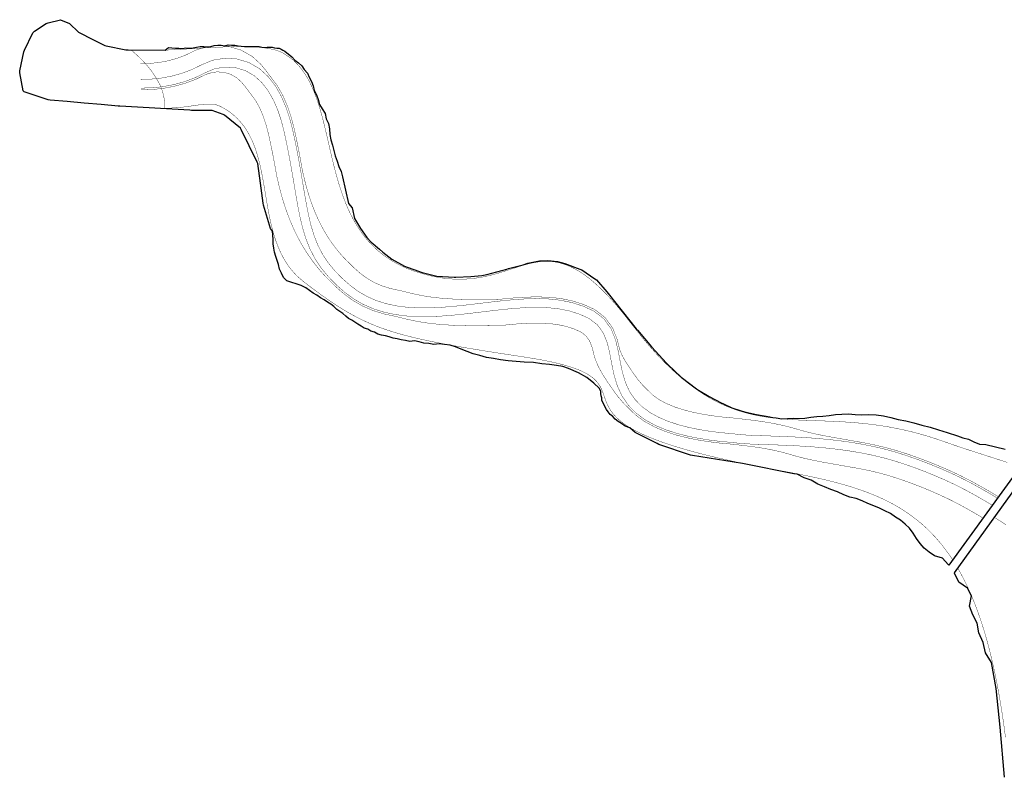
# Model space of a CAD drawing. Header units: metres. Extents: x 202574 to 204484, y 396053 to 396972.
# Tile 1 of 7: x 202574 to 203137, y 396538 to 396972. Entities that reach past the tile are written whole.
import ezdxf

# ---------------------------------------------------------------- set-up
doc = ezdxf.new("R2010")
doc.units = ezdxf.units.M
for name, color, linetype in [('N-WA-KG-GRENS_WATERSCHAP_DROOGGRASLAND-G', 2, 'Continuous'), ('N-WA-KG-GRENS_WATERSCHAP_GEUL_BODEM-G', 6, 'Continuous'), ('N-WA-KG-GRENS_WATERSCHAP_GEUL_INSTEEK-G', 5, 'Continuous'), ('N-WA-KG-GRENS_WATERSCHAP_INSTEEKMAAIVELD-G', 72, 'Continuous')]:
    doc.layers.add(name, color=color, linetype=linetype)

msp = doc.modelspace()

# ---------------------------------------------------------------- linework, layer by layer
at = {"layer": 'N-WA-KG-GRENS_WATERSCHAP_DROOGGRASLAND-G', "const_width": 0.2, "elevation": 13}
for points in [[(202654.33, 396934.72), (202652.6, 396937.73), (202652.6, 396937.73), (202652.22, 396938.37), (202652.03, 396938.7), (202651.83, 396939.02), (202651.63, 396939.34), (202651.43, 396939.67), (202651.22, 396939.99), (202651, 396940.32), (202650.78, 396940.65), (202650.56, 396940.97), (202650.34, 396941.3), (202650.1, 396941.63), (202649.87, 396941.96), (202649.63, 396942.29), (202649.39, 396942.62), (202649.14, 396942.95), (202648.88, 396943.28), (202648.63, 396943.61), (202648.36, 396943.94), (202648.1, 396944.27), (202647.83, 396944.61), (202647.55, 396944.94), (202647.27, 396945.27), (202646.99, 396945.61), (202646.7, 396945.94), (202646.4, 396946.28), (202646.1, 396946.61), (202645.8, 396946.95), (202645.49, 396947.28), (202645.18, 396947.62), (202644.86, 396947.96), (202644.54, 396948.3), (202644.21, 396948.63), (202643.88, 396948.97), (202643.54, 396949.31), (202643.2, 396949.65), (202642.86, 396949.99), (202642.51, 396950.33), (202642.15, 396950.67), (202641.79, 396951.02), (202641.42, 396951.36), (202641.05, 396951.7), (202640.67, 396952.04), (202640.29, 396952.39), (202639.9, 396952.73), (202639.51, 396953.07), (202639.12, 396953.42), (202638.71, 396953.76), (202638.31, 396954.11), (202637.89, 396954.45), (202637.89, 396954.45), (202641.09, 396954.27), (202642.75, 396954.21), (202644.46, 396954.18), (202646.2, 396954.16), (202647.99, 396954.16), (202649.8, 396954.18), (202651.65, 396954.22), (202653.52, 396954.27), (202655.43, 396954.33), (202657.35, 396954.41), (202659.3, 396954.49), (202661.27, 396954.59), (202663.26, 396954.69), (202665.26, 396954.8), (202667.27, 396954.92), (202669.29, 396955.04), (202671.31, 396955.16), (202673.35, 396955.28), (202675.38, 396955.41), (202677.41, 396955.53), (202679.44, 396955.65), (202681.47, 396955.77), (202683.48, 396955.88), (202685.49, 396955.98), (202687.48, 396956.08), (202689.46, 396956.17), (202691.42, 396956.24), (202693.36, 396956.31), (202695.27, 396956.36), (202697.16, 396956.4), (202699.03, 396956.42), (202700.86, 396956.43), (202702.66, 396956.42), (202704.43, 396956.38), (202706.15, 396956.33), (202707.84, 396956.25), (202709.48, 396956.15), (202711.08, 396956.03), (202712.64, 396955.88), (202714.14, 396955.7), (202715.59, 396955.49), (202716.98, 396955.25), (202718.32, 396954.98), (202719.6, 396954.68), (202720.81, 396954.35), (202721.96, 396953.97), (202723.04, 396953.56), (202724.06, 396953.12), (202725, 396952.63), (202725, 396952.63), (202729.2, 396949.83), (202731.09, 396948.22), (202732.86, 396946.48), (202734.51, 396944.62), (202736.05, 396942.63), (202737.49, 396940.54), (202738.82, 396938.34), (202740.07, 396936.04), (202741.23, 396933.64), (202742.31, 396931.15), (202743.33, 396928.58), (202744.28, 396925.94), (202745.17, 396923.22), (202746.02, 396920.44), (202746.83, 396917.6), (202747.6, 396914.7), (202748.34, 396911.76), (202749.06, 396908.78), (202749.77, 396905.76), (202750.48, 396902.71), (202751.18, 396899.64), (202751.89, 396896.54), (202752.62, 396893.44), (202753.37, 396890.33), (202754.14, 396887.22), (202754.95, 396884.12), (202755.81, 396881.03), (202756.71, 396877.96), (202757.68, 396874.91), (202758.7, 396871.88), (202759.8, 396868.9), (202760.97, 396865.95), (202762.23, 396863.06), (202763.59, 396860.21), (202765.04, 396857.43), (202766.6, 396854.71), (202768.27, 396852.06), (202770.06, 396849.49), (202771.98, 396847), (202774.03, 396844.6), (202776.22, 396842.29), (202778.57, 396840.09), (202781.07, 396837.99), (202783.73, 396836), (202786.56, 396834.13), (202789.57, 396832.38), (202792.76, 396830.77), (202796.14, 396829.29), (202799.72, 396827.95), (202799.72, 396827.95), (202806.96, 396825.77), (202810.4, 396824.96), (202813.71, 396824.32), (202816.91, 396823.84), (202820.01, 396823.51), (202822.99, 396823.32), (202825.88, 396823.27), (202828.68, 396823.33), (202831.38, 396823.5), (202834, 396823.77), (202836.54, 396824.13), (202839.01, 396824.56), (202841.41, 396825.06), (202843.74, 396825.62), (202846.02, 396826.22), (202848.24, 396826.85), (202850.41, 396827.52), (202852.53, 396828.19), (202854.62, 396828.87), (202856.68, 396829.54), (202858.7, 396830.19), (202860.7, 396830.81), (202862.68, 396831.39), (202864.65, 396831.93), (202866.6, 396832.4), (202868.56, 396832.8), (202870.51, 396833.12), (202872.47, 396833.35), (202874.44, 396833.48), (202876.42, 396833.49), (202878.43, 396833.38), (202880.46, 396833.13), (202882.52, 396832.74), (202884.62, 396832.19), (202886.76, 396831.48), (202888.94, 396830.59), (202891.18, 396829.51), (202893.47, 396828.23), (202895.82, 396826.75), (202898.23, 396825.05), (202900.72, 396823.11), (202903.28, 396820.94), (202905.93, 396818.51), (202908.66, 396815.83), (202911.48, 396812.87), (202914.39, 396809.63), (202917.41, 396806.1), (202920.53, 396802.26), (202923.76, 396798.11), (202923.76, 396798.11), (202931.29, 396788.65), (202934.96, 396784.37), (202938.57, 396780.36), (202942.13, 396776.62), (202945.63, 396773.14), (202949.08, 396769.92), (202952.48, 396766.93), (202955.84, 396764.18), (202959.17, 396761.65), (202962.46, 396759.32), (202965.72, 396757.21), (202968.95, 396755.28), (202972.16, 396753.54), (202975.35, 396751.97), (202978.52, 396750.56), (202981.68, 396749.3), (202984.83, 396748.19), (202987.98, 396747.22), (202991.12, 396746.36), (202994.27, 396745.63), (202997.42, 396744.99), (203000.58, 396744.46), (203003.76, 396744.01), (203006.95, 396743.63), (203010.16, 396743.32), (203013.4, 396743.06), (203016.66, 396742.86), (203019.95, 396742.69), (203023.28, 396742.54), (203026.65, 396742.42), (203030.06, 396742.3), (203033.52, 396742.18), (203037.02, 396742.04), (203040.58, 396741.89), (203044.2, 396741.7), (203047.87, 396741.48), (203051.61, 396741.2), (203055.42, 396740.86), (203059.3, 396740.45), (203063.26, 396739.96), (203067.29, 396739.39), (203071.41, 396738.71), (203075.61, 396737.92), (203079.9, 396737.02), (203084.29, 396735.98), (203088.77, 396734.81), (203093.35, 396733.49), (203098.04, 396732.02), (203102.84, 396730.37), (203102.84, 396730.37), (203108.85, 396728.28), (203111.96, 396727.23), (203115.14, 396726.17), (203118.39, 396725.11), (203121.7, 396724.03), (203125.07, 396722.95), (203128.5, 396721.85), (203131.98, 396720.73), (203135.53, 396719.59), (203139.12, 396718.43)], [(203138.08, 396561.07), (203137.02, 396568.95), (203135.89, 396576.53), (203134.68, 396583.82), (203133.41, 396590.82), (203132.06, 396597.55), (203130.64, 396604), (203129.14, 396610.19), (203127.58, 396616.11), (203125.94, 396621.79), (203124.23, 396627.22), (203122.44, 396632.41), (203120.58, 396637.36), (203118.66, 396642.09), (203116.65, 396646.6), (203114.58, 396650.9), (203112.43, 396654.98), (203110.69, 396658.03)]]:
    msp.add_lwpolyline(points, dxfattribs=at)
at = {"layer": 'N-WA-KG-GRENS_WATERSCHAP_DROOGGRASLAND-G', "elevation": 13}
msp.add_lwpolyline([(203107.87, 396662.64, 0.2, 0.2, 0), (203105.56, 396666.06, 0.2, 0.2, 0), (203103.13, 396669.38, 0.2, 0.2, 0), (203100.62, 396672.52, 0.2, 0.2, 0), (203098.04, 396675.49, 0.2, 0.2, 0), (203095.39, 396678.31, 0.2, 0.2, 0), (203092.67, 396680.96, 0.2, 0.2, 0), (203089.88, 396683.46, 0.2, 0.2, 0), (203087.01, 396685.82, 0.2, 0.2, 0), (203084.07, 396688.05, 0.2, 0.2, 0), (203081.06, 396690.14, 0.2, 0.2, 0), (203077.98, 396692.11, 0.2, 0.2, 0), (203074.83, 396693.96, 0.2, 0.2, 0), (203071.6, 396695.7, 0.2, 0.2, 0), (203068.31, 396697.33, 0.2, 0.2, 0), (203064.94, 396698.86, 0.2, 0.2, 0), (203061.5, 396700.3, 0.2, 0.2, 0), (203057.99, 396701.66, 0.2, 0.2, 0), (203054.41, 396702.93, 0.2, 0.2, 0), (203050.75, 396704.14, 0.2, 0.2, 0), (203047.03, 396705.27, 0.2, 0.2, 0), (203043.23, 396706.35, 0.2, 0.2, 0), (203039.36, 396707.37, 0.2, 0.2, 0), (203035.42, 396708.34, 0.2, 0.2, 0), (203031.41, 396709.28, 0.2, 0.2, 0), (203027.33, 396710.17, 0.2, 0.2, 0), (203023.18, 396711.04, 0.2, 0.2, 0), (203018.95, 396711.89, 0.2, 0.2, 0), (203014.66, 396712.72, 0.2, 0.2, 0), (203010.29, 396713.54, 0.2, 0.2, 0), (203005.85, 396714.36, 0.2, 0.2, 0), (203005.85, 396714.36, 0.2, 0.2, 0), (202988.29, 396717.78, 0.2, 0.2, 0), (202980.4, 396719.46, 0.2, 0.2, 0), (202973.07, 396721.12, 0.2, 0.2, 0), (202966.28, 396722.77, 0.2, 0.2, 0), (202960.01, 396724.4, 0.2, 0.2, 0), (202954.24, 396726.01, 0.2, 0.2, 0), (202948.94, 396727.61, 0.2, 0.2, 0), (202944.09, 396729.19, 0.2, 0.2, 0), (202939.68, 396730.75, 0.2, 0.2, 0), (202935.67, 396732.29, 0.2, 0.2, 0), (202932.04, 396733.82, 0.2, 0.2, 0), (202928.79, 396735.33, 0.2, 0.2, 0), (202925.87, 396736.82, 0.2, 0.2, 0), (202923.28, 396738.3, 0.2, 0.2, 0), (202920.98, 396739.76, 0.2, 0.2, 0), (202918.96, 396741.2, 0.2, 0.2, 0), (202917.19, 396742.62, 0.2, 0.2, 0), (202915.66, 396744.03, 0.2, 0.2, 0), (202914.33, 396745.42, 0.2, 0.2, 0), (202913.2, 396746.79, 0.2, 0.2, 0), (202912.23, 396748.14, 0.2, 0.2, 0), (202911.4, 396749.47, 0.2, 0.2, 0), (202910.7, 396750.79, 0.2, 0.2, 0), (202910.1, 396752.09, 0.2, 0.2, 0), (202909.57, 396753.37, 0.2, 0.2, 0), (202909.1, 396754.64, 0.2, 0.2, 0), (202908.67, 396755.88, 0.2, 0.2, 0), (202908.24, 396757.11, 0.2, 0.2, 0), (202907.81, 396758.32, 0.2, 0.2, 0), (202907.34, 396759.52, 0.2, 0.2, 0), (202906.82, 396760.69, 0.2, 0.2, 0), (202906.23, 396761.85, 0.2, 0.2, 0), (202905.53, 396762.99, 0.2, 0.2, 0), (202904.72, 396764.11, 0.2, 0.2, 0), (202903.76, 396765.21, 0.2, 0.2, 0), (202902.64, 396766.29, 0.2, 0.2, 0), (202901.33, 396767.36, 0.2, 0.2, 0), (202899.82, 396768.4, 0.2, 0.2, 0), (202898.07, 396769.43, 0.2, 0.2, 0), (202896.07, 396770.44, 0.2, 0.2, 0), (202893.8, 396771.44, 0.2, 0.2, 0), (202891.23, 396772.41, 0.2, 0.2, 0), (202888.34, 396773.36, 0.2, 0.2, 0), (202885.12, 396774.3, 0.2, 0.2, 0), (202881.53, 396775.22, 0.2, 0.2, 0), (202877.55, 396776.12, 0.2, 0.2, 0), (202873.17, 396777, 0.2, 0.2, 0), (202868.36, 396777.86, 0.2, 0.2, 0), (202863.1, 396778.7, 0.2, 0.2, 0), (202863.1, 396778.7, 0.2, 0.2, 0), (202854.08, 396780.08, 0.2, 0.2, 0), (202849.79, 396780.74, 0.2, 0.2, 0), (202845.65, 396781.39, 0.2, 0.2, 0), (202841.65, 396782.02, 0.2, 0.2, 0), (202837.79, 396782.64, 0.2, 0.2, 0), (202834.06, 396783.25, 0.2, 0.2, 0), (202830.45, 396783.85, 0.2, 0.2, 0), (202826.97, 396784.44, 0.2, 0.2, 0), (202823.61, 396785.03, 0.2, 0.2, 0), (202820.36, 396785.61, 0.2, 0.2, 0), (202817.22, 396786.19, 0.2, 0.2, 0), (202814.19, 396786.77, 0.2, 0.2, 0), (202811.26, 396787.34, 0.2, 0.2, 0), (202808.42, 396787.92, 0.2, 0.2, 0), (202805.68, 396788.51, 0.2, 0.2, 0), (202803.03, 396789.09, 0.2, 0.2, 0), (202800.46, 396789.69, 0.2, 0.2, 0), (202797.97, 396790.29, 0.2, 0.2, 0), (202795.56, 396790.9, 0.2, 0.2, 0), (202793.22, 396791.52, 0.2, 0.2, 0), (202790.94, 396792.16, 0.2, 0.2, 0), (202788.73, 396792.81, 0.2, 0.2, 0), (202786.58, 396793.47, 0.2, 0.2, 0), (202784.48, 396794.16, 0.2, 0.2, 0), (202782.42, 396794.86, 0.2, 0.2, 0), (202780.42, 396795.58, 0.2, 0.2, 0), (202778.46, 396796.33, 0.2, 0.2, 0), (202776.53, 396797.1, 0.2, 0.2, 0), (202774.63, 396797.9, 0.2, 0.2, 0), (202772.76, 396798.72, 0.2, 0.2, 0), (202770.92, 396799.57, 0.2, 0.2, 0), (202769.1, 396800.45, 0.2, 0.2, 0), (202767.29, 396801.37, 0.2, 0.2, 0), (202765.49, 396802.31, 0.2, 0.2, 0), (202763.7, 396803.29, 0.2, 0.2, 0), (202761.91, 396804.31, 0.2, 0.2, 0), (202760.11, 396805.37, 0.2, 0.2, 0), (202758.31, 396806.47, 0.2, 0.2, 0), (202756.5, 396807.6, 0.2, 0.2, 0), (202754.68, 396808.79, 0.2, 0.2, 0), (202752.83, 396810.01, 0.2, 0.2, 0), (202750.96, 396811.28, 0.2, 0.2, 0), (202749.07, 396812.6, 0.2, 0.2, 0), (202747.14, 396813.97, 0.2, 0.2, 0), (202745.17, 396815.39, 0.2, 0.2, 0), (202743.16, 396816.86, 0.2, 0.2, 0), (202741.11, 396818.39, 0.2, 0.2, 0), (202739.01, 396819.97, 0.2, 0.2, 0), (202736.85, 396821.61, 0.2, 0.2, 0), (202736.85, 396821.61, 0.2, 0.2, 0), (202733.17, 396824.76, 0.2, 0.2, 0), (202731.51, 396826.45, 0.2, 0.2, 0), (202729.97, 396828.2, 0.2, 0.2, 0), (202728.53, 396830.01, 0.2, 0.2, 0), (202727.2, 396831.88, 0.2, 0.2, 0), (202725.96, 396833.81, 0.2, 0.2, 0), (202724.82, 396835.8, 0.2, 0.2, 0), (202723.77, 396837.83, 0.2, 0.2, 0), (202722.79, 396839.91, 0.2, 0.2, 0), (202721.9, 396842.04, 0.2, 0.2, 0), (202721.07, 396844.2, 0.2, 0.2, 0), (202720.31, 396846.4, 0.2, 0.2, 0), (202719.61, 396848.63, 0.2, 0.2, 0), (202718.97, 396850.89, 0.2, 0.2, 0), (202718.37, 396853.18, 0.2, 0.2, 0), (202717.82, 396855.49, 0.2, 0.2, 0), (202717.3, 396857.82, 0.2, 0.2, 0), (202716.82, 396860.17, 0.2, 0.2, 0), (202716.37, 396862.53, 0.2, 0.2, 0), (202715.94, 396864.9, 0.2, 0.2, 0), (202715.53, 396867.27, 0.2, 0.2, 0), (202715.12, 396869.64, 0.2, 0.2, 0), (202714.73, 396872.02, 0.2, 0.2, 0), (202714.33, 396874.39, 0.2, 0.2, 0), (202713.93, 396876.75, 0.2, 0.2, 0), (202713.52, 396879.1, 0.2, 0.2, 0), (202713.1, 396881.44, 0.2, 0.2, 0), (202712.65, 396883.76, 0.2, 0.2, 0), (202712.18, 396886.05, 0.2, 0.2, 0), (202711.68, 396888.32, 0.2, 0.2, 0), (202711.14, 396890.57, 0.2, 0.2, 0), (202710.55, 396892.78, 0.2, 0.2, 0), (202709.92, 396894.95, 0.2, 0.2, 0), (202709.24, 396897.09, 0.2, 0.2, 0), (202708.5, 396899.19, 0.2, 0.2, 0), (202707.69, 396901.24, 0.2, 0.2, 0), (202706.81, 396903.24, 0.2, 0.2, 0), (202705.86, 396905.19, 0.2, 0.2, 0), (202704.83, 396907.08, 0.2, 0.2, 0), (202703.72, 396908.92, 0.2, 0.2, 0), (202702.51, 396910.69, 0.2, 0.2, 0), (202701.2, 396912.39, 0.2, 0.2, 0), (202699.8, 396914.03, 0.2, 0.2, 0), (202698.29, 396915.6, 0.2, 0.2, 0), (202696.66, 396917.08, 0.2, 0.2, 0), (202694.92, 396918.49, 0.2, 0.2, 0), (202693.05, 396919.82, 0.2, 0.2, 0), (202691.05, 396921.06, 0.2, 0.2, 0), (202688.92, 396922.21, 0.2, 0.2, 0), (202688.92, 396922.21, 0.2, 0.2, 0), (202688.08, 396922.59, 0.2, 0.2, 0), (202687.65, 396922.76, 0.2, 0.2, 0), (202687.21, 396922.91, 0.2, 0.2, 0), (202686.77, 396923.04, 0.2, 0.2, 0), (202686.33, 396923.15, 0.2, 0.2, 0), (202685.88, 396923.25, 0.2, 0.2, 0), (202685.42, 396923.33, 0.2, 0.2, 0), (202684.96, 396923.4, 0.2, 0.2, 0), (202684.49, 396923.46, 0.2, 0.2, 0), (202684.02, 396923.5, 0.2, 0.2, 0), (202683.54, 396923.53, 0.2, 0.2, 0), (202683.05, 396923.55, 0.2, 0.2, 0), (202682.55, 396923.55, 0.2, 0.2, 0), (202682.04, 396923.55, 0.2, 0.2, 0), (202681.53, 396923.53, 0.2, 0.2, 0), (202681.01, 396923.51, 0.2, 0.2, 0), (202680.48, 396923.48, 0.2, 0.2, 0), (202679.94, 396923.43, 0.2, 0.2, 0), (202679.39, 396923.38, 0.2, 0.2, 0), (202678.83, 396923.33, 0.2, 0.2, 0), (202678.27, 396923.26, 0.2, 0.2, 0), (202677.69, 396923.19, 0.2, 0.2, 0), (202677.1, 396923.12, 0.2, 0.2, 0), (202676.5, 396923.04, 0.2, 0.2, 0), (202675.89, 396922.95, 0.2, 0.2, 0), (202675.26, 396922.86, 0.2, 0.2, 0), (202674.63, 396922.77, 0.2, 0.2, 0), (202673.98, 396922.68, 0.2, 0.2, 0), (202673.33, 396922.58, 0.2, 0.2, 0), (202672.66, 396922.48, 0.2, 0.2, 0), (202671.97, 396922.39, 0.2, 0.2, 0), (202671.27, 396922.29, 0.2, 0.2, 0), (202670.56, 396922.19, 0.2, 0.2, 0), (202669.84, 396922.09, 0.2, 0.2, 0), (202669.1, 396922, 0.2, 0.2, 0), (202668.35, 396921.9, 0.2, 0.2, 0), (202667.58, 396921.81, 0.2, 0.2, 0), (202666.8, 396921.73, 0.2, 0.2, 0), (202666, 396921.65, 0.2, 0.2, 0), (202665.19, 396921.57, 0.2, 0.2, 0), (202664.36, 396921.5, 0.2, 0.2, 0), (202663.52, 396921.43, 0.2, 0.2, 0), (202662.66, 396921.37, 0.2, 0.2, 0), (202661.78, 396921.32, 0.2, 0.2, 0), (202660.88, 396921.27, 0.2, 0.2, 0), (202659.97, 396921.23, 0.2, 0.2, 0), (202659.04, 396921.2, 0.2, 0.2, 0), (202658.09, 396921.18, 0.2, 0.2, 0), (202657.13, 396921.18, 0.2, 0.2, 0), (202657.11, 396921.18, 0.2, 0.2, 0), (202657.11, 396921.18, 0.2, 0.2, 0), (202657.12, 396921.7, 0.2, 0.2, 0), (202657.13, 396921.97, 0.2, 0.2, 0), (202657.13, 396922.23, 0.2, 0.2, 0), (202657.12, 396922.5, 0.2, 0.2, 0), (202657.12, 396922.77, 0.2, 0.2, 0), (202657.11, 396923.03, 0.2, 0.2, 0), (202657.1, 396923.3, 0.2, 0.2, 0), (202657.09, 396923.57, 0.2, 0.2, 0), (202657.07, 396923.84, 0.2, 0.2, 0), (202657.06, 396924.11, 0.2, 0.2, 0), (202657.03, 396924.38, 0.2, 0.2, 0), (202657.01, 396924.65, 0.2, 0.2, 0), (202656.99, 396924.92, 0.2, 0.2, 0), (202656.96, 396925.19, 0.2, 0.2, 0), (202656.93, 396925.46, 0.2, 0.2, 0), (202656.89, 396925.74, 0.2, 0.2, 0), (202656.86, 396926.01, 0.2, 0.2, 0), (202656.82, 396926.29, 0.2, 0.2, 0), (202656.78, 396926.56, 0.2, 0.2, 0), (202656.73, 396926.84, 0.2, 0.2, 0), (202656.69, 396927.11, 0.2, 0.2, 0), (202656.64, 396927.39, 0.2, 0.2, 0), (202656.58, 396927.67, 0.2, 0.2, 0), (202656.53, 396927.94, 0.2, 0.2, 0), (202656.47, 396928.22, 0.2, 0.2, 0), (202656.41, 396928.5, 0.2, 0.2, 0), (202656.34, 396928.78, 0.2, 0.2, 0), (202656.28, 396929.06, 0.2, 0.2, 0), (202656.21, 396929.34, 0.2, 0.2, 0), (202656.13, 396929.62, 0.2, 0.2, 0), (202656.06, 396929.91, 0.2, 0.2, 0), (202655.98, 396930.19, 0.2, 0.2, 0), (202655.9, 396930.47, 0.2, 0.2, 0), (202655.81, 396930.75, 0.2, 0.2, 0), (202655.73, 396931.04, 0.2, 0.2, 0), (202655.64, 396931.32, 0.2, 0.2, 0), (202655.54, 396931.61, 0.2, 0.2, 0), (202655.45, 396931.89, 0.2, 0.2, 0), (202655.35, 396932.18, 0.2, 0.2, 0), (202655.24, 396932.47, 0.2, 0.2, 0), (202655.14, 396932.75, 0.2, 0.2, 0), (202655.03, 396933.04, 0.2, 0.2, 0), (202654.92, 396933.33, 0.2, 0.2, 0), (202654.8, 396933.62, 0.2, 0.2, 0), (202654.68, 396933.91, 0.2, 0.2, 0), (202654.56, 396934.2, 0.2, 0.2, 0), (202654.43, 396934.49, 0.2, 0.2, 0), (202654.33, 396934.72, 0, 0, 0)], format="xyseb", dxfattribs=at)
at = {"layer": 'N-WA-KG-GRENS_WATERSCHAP_GEUL_BODEM-G', "const_width": 0.2, "elevation": 12}
for points in [[(202643.34, 396937.68), (202649.42, 396937.83), (202655.37, 396938.46), (202661.23, 396939.57), (202666.98, 396941.16), (202672.54, 396943.24), (202678.03, 396945.92), (202684.35, 396948.62), (202691.3, 396949.73), (202698.35, 396949.36), (202705.17, 396947.36), (202711.29, 396943.82), (202716.42, 396939.13), (202720.57, 396933.7), (202723.86, 396927.86), (202726.46, 396921.78), (202728.53, 396915.58), (202730.17, 396909.32), (202731.52, 396903.1), (202732.76, 396896.91), (202733.93, 396890.7), (202735.02, 396884.49), (202736.07, 396878.3), (202737.11, 396872.12), (202738.19, 396866), (202739.38, 396859.95), (202740.79, 396854.02), (202742.54, 396848.26), (202744.72, 396842.74), (202747.44, 396837.5), (202750.7, 396832.6), (202754.46, 396828.03), (202758.66, 396823.75), (202763.16, 396819.77), (202767.89, 396816.25), (202772.96, 396813.33), (202778.35, 396810.99), (202783.99, 396809.23), (202789.81, 396808), (202795.77, 396807.24), (202801.8, 396806.88), (202807.9, 396806.86), (202814.02, 396807.1), (202820.17, 396807.56), (202826.35, 396808.16), (202832.54, 396808.87), (202838.75, 396809.62), (202845, 396810.37), (202851.28, 396811.06), (202857.6, 396811.65), (202863.99, 396812.05), (202870.43, 396812.18), (202876.93, 396811.96), (202883.45, 396811.26), (202889.95, 396809.94), (202896.28, 396807.92), (202902.56, 396805.08), (202908.26, 396800.68), (202912.48, 396794.85), (202915.06, 396788.37), (202916.59, 396781.94), (202917.74, 396775.72), (202918.98, 396769.77), (202920.66, 396764.16), (202923.03, 396758.97), (202926.22, 396754.32), (202930.2, 396750.29), (202934.84, 396746.91), (202939.97, 396744.1), (202945.46, 396741.8), (202951.17, 396739.93), (202957.04, 396738.42), (202963.03, 396737.2), (202969.08, 396736.23), (202975.01, 396735.48), (202981.03, 396734.94), (202987.01, 396734.27), (202993.02, 396733.9), (202999.18, 396733.7), (203005.41, 396733.49), (203011.66, 396733.25), (203017.96, 396732.96), (203024.28, 396732.6), (203030.67, 396732.13), (203037.04, 396731.53), (203043.51, 396730.79), (203049.93, 396729.88), (203056.43, 396728.77), (203062.83, 396727.49), (203069.21, 396725.98), (203075.53, 396724.22), (203081.76, 396722.22), (203087.93, 396720.06), (203094.04, 396717.75), (203100.08, 396715.28), (203105.97, 396712.71), (203112.09, 396709.84), (203118, 396706.81), (203123.73, 396703.67), (203129.35, 396700.43), (203133.46, 396697.96)], [(202643.46, 396932.68), (202649.75, 396932.83), (202656.1, 396933.5), (202662.37, 396934.69), (202668.53, 396936.4), (202674.52, 396938.64), (202680.11, 396941.37), (202685.74, 396943.78), (202691.57, 396944.71), (202697.5, 396944.4), (202703.18, 396942.73), (202708.32, 396939.76), (202712.72, 396935.74), (202716.38, 396930.94), (202719.37, 396925.64), (202721.79, 396920), (202723.74, 396914.16), (202725.3, 396908.16), (202726.62, 396902.08), (202727.86, 396895.95), (202729.01, 396889.81), (202730.09, 396883.64), (202731.14, 396877.46), (202732.18, 396871.27), (202733.27, 396865.08), (202734.49, 396858.89), (202735.97, 396852.71), (202737.81, 396846.61), (202740.17, 396840.66), (202743.12, 396834.96), (202746.67, 396829.62), (202750.74, 396824.68), (202755.21, 396820.12), (202760, 396815.88), (202765.14, 396812.07), (202770.71, 396808.85), (202776.6, 396806.3), (202782.72, 396804.38), (202788.98, 396803.06), (202795.3, 396802.25), (202801.65, 396801.88), (202807.99, 396801.86), (202814.31, 396802.11), (202820.6, 396802.57), (202826.88, 396803.19), (202833.12, 396803.9), (202839.35, 396804.66), (202845.57, 396805.4), (202851.78, 396806.09), (202857.99, 396806.66), (202864.2, 396807.05), (202870.39, 396807.18), (202876.57, 396806.97), (202882.69, 396806.31), (202888.69, 396805.1), (202894.49, 396803.25), (202899.96, 396800.77), (202904.63, 396797.17), (202908.06, 396792.42), (202910.28, 396786.86), (202911.69, 396780.9), (202912.83, 396774.76), (202914.13, 396768.54), (202915.97, 396762.4), (202918.66, 396756.5), (202922.35, 396751.12), (202926.93, 396746.49), (202932.15, 396742.68), (202937.8, 396739.59), (202943.71, 396737.11), (202949.77, 396735.13), (202955.92, 396733.55), (202962.13, 396732.28), (202968.38, 396731.28), (202974.48, 396730.51), (202980.53, 396729.97), (202986.57, 396729.29), (202992.79, 396728.91), (202999.01, 396728.7), (203005.23, 396728.49), (203011.45, 396728.26), (203017.7, 396727.97), (203023.95, 396727.61), (203030.25, 396727.15), (203036.53, 396726.56), (203042.87, 396725.83), (203049.16, 396724.94), (203055.52, 396723.86), (203061.77, 396722.6), (203067.97, 396721.14), (203074.1, 396719.43), (203080.17, 396717.48), (203086.21, 396715.37), (203092.2, 396713.09), (203098.14, 396710.67), (203103.91, 396708.15), (203109.89, 396705.36), (203115.65, 396702.39), (203121.28, 396699.31), (203126.81, 396696.12), (203130.52, 396693.9)]]:
    msp.add_lwpolyline(points, dxfattribs=at)
at = {"layer": 'N-WA-KG-GRENS_WATERSCHAP_GEUL_INSTEEK-G', "const_width": 0.2}
for points in [[(203134.05, 396698.77), (203129.85, 396701.29), (203124.22, 396704.54), (203118.47, 396707.69), (203112.53, 396710.74), (203106.39, 396713.62), (203100.47, 396716.2), (203094.4, 396718.68), (203088.27, 396721), (203082.08, 396723.17), (203075.82, 396725.18), (203069.46, 396726.95), (203063.05, 396728.46), (203056.61, 396729.76), (203050.08, 396730.87), (203048.9, 396731.08), (203047.72, 396731.3), (203046.53, 396731.51), (203045.35, 396731.72), (203044.17, 396731.93), (203042.97, 396732.14), (203041.78, 396732.35), (203040.6, 396732.56), (203039.42, 396732.77), (203038.23, 396732.98), (203037.05, 396733.19), (203035.87, 396733.41), (203034.68, 396733.64), (203033.5, 396733.87), (203032.32, 396734.1), (203031.14, 396734.34), (203029.97, 396734.59), (203028.79, 396734.85), (203027.62, 396735.11), (203026.45, 396735.39), (203025.28, 396735.67), (203024.12, 396735.97), (203022.95, 396736.28), (203021.79, 396736.6), (203020.63, 396736.93), (203019.47, 396737.27), (203018.32, 396737.6), (203017.16, 396737.93), (203016.01, 396738.26), (203014.85, 396738.57), (203013.69, 396738.87), (203012.52, 396739.17), (203011.35, 396739.45), (203010.18, 396739.72), (203009.01, 396739.97), (203007.83, 396740.22), (203006.65, 396740.46), (203005.47, 396740.69), (203004.29, 396740.91), (203003.1, 396741.12), (203001.91, 396741.32), (203000.72, 396741.52), (202999.53, 396741.7), (202998.34, 396741.88), (202997.15, 396742.06), (202995.96, 396742.23), (202994.76, 396742.39), (202993.57, 396742.54), (202992.37, 396742.7), (202991.18, 396742.84), (202989.51, 396743.04), (202981.94, 396743.9), (202975.98, 396744.43), (202970.36, 396745.14), (202964.64, 396746.06), (202959.07, 396747.19), (202953.7, 396748.58), (202948.6, 396750.24), (202943.88, 396752.22), (202939.67, 396754.53), (202936.2, 396757.06), (202930.74, 396762.39), (202928.23, 396765.3), (202925.64, 396768.83), (202922.9, 396772.81), (202920.44, 396776.61), (202918.62, 396779.95), (202917.32, 396783.18), (202916.01, 396788.67), (202913.36, 396795.33), (202908.98, 396801.39), (202903.08, 396805.95), (202896.64, 396808.86), (202890.2, 396810.91), (202883.61, 396812.25), (202877, 396812.96), (202870.43, 396813.18), (202863.95, 396813.05), (202857.53, 396812.64), (202851.18, 396812.06), (202848.71, 396811.79), (202842.67, 396811.7), (202836.02, 396811.65), (202829.48, 396811.69), (202823.08, 396811.88), (202816.82, 396812.26), (202810.72, 396812.89), (202804.78, 396813.8), (202798.77, 396815.07), (202792.16, 396816.7), (202786.26, 396817.95), (202781.49, 396819.44), (202777.01, 396821.38), (202772.84, 396823.79), (202768.83, 396826.76), (202764.86, 396830.28), (202762.95, 396832.22), (202761.28, 396833.84), (202759.61, 396835.57), (202757.99, 396837.35), (202756.43, 396839.18), (202754.92, 396841.07), (202753.47, 396843), (202752.07, 396844.97), (202750.73, 396846.99), (202749.45, 396849.04), (202748.23, 396851.12), (202747.06, 396853.24), (202745.95, 396855.38), (202744.9, 396857.55), (202743.9, 396859.74), (202742.96, 396861.96), (202742.07, 396864.19), (202741.22, 396866.45), (202740.43, 396868.72), (202739.68, 396871.01), (202738.97, 396873.32), (202738.3, 396875.63), (202737.67, 396877.96), (202737.08, 396880.3), (202736.5, 396882.76), (202735.92, 396885.17), (202734.91, 396890.88), (202733.75, 396897.1), (202732.5, 396903.31), (202731.14, 396909.55), (202729.49, 396915.87), (202727.4, 396922.14), (202724.75, 396928.3), (202721.41, 396934.25), (202718.04, 396938.65), (202715.54, 396942.03), (202712.13, 396946.25), (202707.13, 396950.82), (202700.67, 396954.47), (202693.49, 396956.61), (202685.97, 396957.05), (202679.28, 396955.84), (202674.87, 396954.4), (202668.98, 396951.52), (202664.2, 396949.73), (202659.19, 396948.34), (202654.06, 396947.37), (202648.84, 396946.82), (202643.11, 396946.67)], [(203125.22, 396686.58), (203122.25, 396688.36), (203116.86, 396691.46), (203111.43, 396694.44), (203105.92, 396697.27), (203100.2, 396699.95), (203094.64, 396702.38), (203088.91, 396704.72), (203083.13, 396706.91), (203077.31, 396708.95), (203071.51, 396710.81), (203065.72, 396712.42), (203059.84, 396713.81), (203053.88, 396715.01), (203047.46, 396716.1), (203046.19, 396716.33), (203045.05, 396716.54), (203043.9, 396716.75), (203042.74, 396716.95), (203041.57, 396717.16), (203040.38, 396717.36), (203039.19, 396717.57), (203037.99, 396717.78), (203036.79, 396718), (203035.57, 396718.22), (203034.34, 396718.44), (203033.11, 396718.67), (203031.86, 396718.9), (203030.61, 396719.15), (203029.35, 396719.4), (203028.09, 396719.66), (203026.81, 396719.93), (203025.53, 396720.21), (203024.24, 396720.5), (203022.95, 396720.8), (203021.64, 396721.12), (203020.34, 396721.46), (203019.02, 396721.8), (203017.74, 396722.16), (203016.5, 396722.51), (203015.31, 396722.85), (203014.16, 396723.19), (203013.06, 396723.5), (203012.01, 396723.8), (203010.99, 396724.08), (203009.98, 396724.34), (203008.96, 396724.6), (203007.93, 396724.84), (203006.89, 396725.08), (203005.85, 396725.31), (203004.8, 396725.53), (203003.74, 396725.74), (203002.68, 396725.95), (203001.6, 396726.15), (203000.52, 396726.34), (202999.44, 396726.53), (202998.34, 396726.71), (202997.24, 396726.88), (202996.14, 396727.05), (202995.02, 396727.21), (202993.9, 396727.37), (202992.78, 396727.52), (202991.65, 396727.67), (202990.51, 396727.81), (202989.37, 396727.95), (202987.78, 396728.14), (202980.43, 396728.98), (202974.37, 396729.52), (202968.23, 396730.29), (202961.95, 396731.3), (202955.69, 396732.57), (202949.49, 396734.17), (202943.36, 396736.18), (202937.37, 396738.69), (202931.62, 396741.83), (202926.49, 396745.57), (202919.8, 396752.11), (202916.48, 396755.95), (202913.41, 396760.14), (202910.42, 396764.49), (202907.55, 396768.93), (202905.03, 396773.53), (202903.09, 396778.35), (202902.89, 396779.04), (202901.67, 396784.14), (202900.12, 396788.05), (202898.1, 396790.84), (202895.3, 396793), (202891.26, 396794.83), (202886.42, 396796.37), (202881.31, 396797.41), (202875.93, 396797.99), (202870.34, 396798.18), (202864.58, 396798.06), (202858.68, 396797.69), (202852.69, 396797.13), (202849.64, 396796.8), (202842.83, 396796.7), (202836.02, 396796.64), (202829.21, 396796.69), (202822.4, 396796.89), (202815.6, 396797.31), (202808.82, 396798), (202802.09, 396799.03), (202795.42, 396800.44), (202788.81, 396802.08), (202782.47, 396803.42), (202776.25, 396805.36), (202770.26, 396807.96), (202764.59, 396811.23), (202759.37, 396815.11), (202754.52, 396819.4), (202752.38, 396821.58), (202750.67, 396823.23), (202748.66, 396825.31), (202746.73, 396827.44), (202744.86, 396829.63), (202743.07, 396831.87), (202741.35, 396834.16), (202739.7, 396836.48), (202738.13, 396838.85), (202736.62, 396841.26), (202735.19, 396843.69), (202733.83, 396846.16), (202732.54, 396848.66), (202731.32, 396851.17), (202730.17, 396853.7), (202729.09, 396856.24), (202728.07, 396858.79), (202727.12, 396861.35), (202726.22, 396863.91), (202725.38, 396866.47), (202724.59, 396869.04), (202723.85, 396871.6), (202723.16, 396874.16), (202722.51, 396876.72), (202721.91, 396879.28), (202721.23, 396882.11), (202720.15, 396888.2), (202719.02, 396894.24), (202717.81, 396900.24), (202716.55, 396906.06), (202715.1, 396911.59), (202713.37, 396916.8), (202711.29, 396921.64), (202708.85, 396925.98), (202706.05, 396929.64), (202703.68, 396932.84), (202701.18, 396935.93), (202698.26, 396938.6), (202694.77, 396940.58), (202690.88, 396941.74), (202686.87, 396941.97), (202682.96, 396941.26), (202680.53, 396940.47), (202674.92, 396937.72), (202668.84, 396935.45), (202662.6, 396933.72), (202656.24, 396932.51), (202649.81, 396931.84), (202643.49, 396931.68)], [(203138.31, 396682.73), (203136.34, 396684.02), (203134.38, 396685.29), (203132.4, 396686.55), (203131.61, 396687.04)]]:
    msp.add_lwpolyline(points, dxfattribs=at)
at = {"layer": 'N-WA-KG-GRENS_WATERSCHAP_INSTEEKMAAIVELD-G', "elevation": 13, "flags": 128}
msp.add_lwpolyline([(203153.48, 396717.33), (203108.73, 396655.31)], dxfattribs=at)
at = {"layer": 'N-WA-KG-GRENS_WATERSCHAP_INSTEEKMAAIVELD-G'}
for points in [[(203149.07, 396719.51, 14.03), (203105.69, 396659.62, 14.03), (203105.37, 396660.08, 14.03), (203102.1, 396663.52, 13.21), (203097.47, 396664.86, 13.36), (203094.34, 396667.07, 13.42), (203091.5, 396669.32, 13.45), (203089.31, 396672.07, 13.44), (203087.2, 396674.86, 13.41), (203085.24, 396677.83, 13.37), (203083.25, 396680.85, 13.31), (203080.67, 396683.16, 13.3), (203078.03, 396685.4, 13.28), (203075.06, 396687.13, 13.29), (203072.21, 396689.1, 13.28), (203069.14, 396690.71, 13.28), (203065.96, 396692.18, 13.28), (203062.75, 396693.64, 13.28), (203059.41, 396694.88, 13.29), (203056.12, 396696.4, 13.28), (203052.72, 396697.8, 13.27), (203049.03, 396698.49, 13.3), (203045.51, 396699.9, 13.28), (203041.96, 396701.55, 13.25), (203038.24, 396702.84, 13.23), (203034.5, 396704.37, 13.2), (203030.7, 396706.02, 13.17), (203026.92, 396708.19, 13.1), (203022.87, 396709.52, 13.08), (203018.9, 396711.63, 13.01), (203016.96, 396711.91, 12.95), (202988.58, 396717.62, 12.59), (202987.61, 396717.79, 12.69), (202958.98, 396722.43, 12.96), (202957.92, 396722.62, 12.97), (202939.8, 396728.75, 12.96), (202938.83, 396729.19, 12.97), (202926.31, 396735.58, 12.95), (202923.18, 396738.14, 13.01), (202920.6, 396739.23, 13.03), (202918.48, 396740.61, 13.04), (202916.47, 396741.83, 13.05), (202914.72, 396743.13, 13.07), (202913.37, 396744.61, 13.06), (202911.9, 396745.86, 13.08), (202910.87, 396747.3, 13.08), (202909.89, 396748.67, 13.09), (202909.11, 396750.05, 13.09), (202908.51, 396751.44, 13.09), (202907.66, 396752.67, 13.1), (202907.17, 396753.96, 13.1), (202907.18, 396755.37, 13.08), (202906.83, 396756.61, 13.08), (202906.63, 396757.86, 13.06), (202906.53, 396759.21, 13.03), (202905.56, 396761, 13.02), (202902.67, 396763.74, 12.99), (202898.54, 396767, 13.01), (202893.74, 396769.7, 13.02), (202888, 396772.18, 13.06), (202884.87, 396773.35, 13.05), (202881.25, 396773.98, 13.06), (202877.23, 396774.5, 13.08), (202872.79, 396774.91, 13.11), (202867.99, 396775.55, 13.12), (202862.66, 396775.84, 13.14), (202853.52, 396776.5, 13.18), (202849.24, 396777.19, 13.18), (202845.1, 396777.92, 13.18), (202841.09, 396778.54, 13.18), (202837.29, 396779.62, 13.15), (202833.62, 396780.62, 13.13), (202830.13, 396781.98, 13.09), (202826.76, 396783.22, 13.06), (202823.52, 396784.56, 13.02), (202820.35, 396785.58, 13), (202817.17, 396785.95, 13.01), (202814.09, 396786.28, 13.02), (202810.97, 396785.94, 13.07), (202808.12, 396786.51, 13.07), (202805.27, 396786.65, 13.09), (202802.66, 396787.52, 13.08), (202800.06, 396788.05, 13.08), (202797.3, 396787.65, 13.14), (202794.82, 396788.14, 13.14), (202792.38, 396788.51, 13.16), (202790.04, 396789.09, 13.16), (202787.71, 396789.5, 13.17), (202785.56, 396790.35, 13.16), (202783.36, 396790.92, 13.17), (202781.14, 396791.31, 13.19), (202779.02, 396791.89, 13.2), (202777.08, 396792.89, 13.19), (202775.07, 396793.62, 13.19), (202773.22, 396794.68, 13.18), (202771.16, 396795.24, 13.19), (202769.41, 396796.44, 13.17), (202767.6, 396797.5, 13.17), (202765.89, 396798.71, 13.15), (202764.1, 396799.77, 13.14), (202762.27, 396800.8, 13.14), (202760.65, 396802.18, 13.12), (202759.02, 396803.57, 13.11), (202757.32, 396804.89, 13.09), (202755.49, 396806.04, 13.09), (202753.91, 396807.63, 13.07), (202752.11, 396808.95, 13.06), (202750.24, 396810.24, 13.06), (202748.26, 396811.46, 13.07), (202746.23, 396812.71, 13.08), (202744.2, 396814.06, 13.08), (202742.02, 396815.33, 13.1), (202739.9, 396816.77, 13.1), (202737.75, 396818.32, 13.1), (202735.17, 396819.65, 13.13), (202726.95, 396822.42, 13.3), (202725.01, 396824.27, 13.32), (202723.93, 396826.74, 13.28), (202722.83, 396829.09, 13.26), (202722.2, 396831.65, 13.22), (202721.37, 396834.01, 13.19), (202720.65, 396836.37, 13.17), (202719.89, 396838.69, 13.16), (202719.53, 396841.13, 13.13), (202719.14, 396843.53, 13.1), (202719.15, 396846.04, 13.06), (202718.95, 396848.44, 13.03), (202718.83, 396850.86, 13.01), (202717.69, 396852.25, 12.97), (202713.57, 396865.76, 12.89), (202713.37, 396866.82, 12.88), (202711.85, 396878.17, 12.77), (202710.33, 396889.52, 12.69), (202710.02, 396890.29, 12.7), (202705.45, 396899.67, 12.64), (202700.88, 396909.06, 12.6), (202700.42, 396909.67, 12.56), (202691.35, 396917.18, 12.49), (202690.63, 396917.56, 12.48), (202684.23, 396919.85, 12.76), (202683.42, 396919.94, 12.79), (202672.45, 396919.94, 12.81), (202671.42, 396919.99, 12.83), (202661.43, 396920.57, 12.9), (202651.44, 396921.15, 12.92), (202641.45, 396921.73, 12.99), (202631.47, 396922.31, 12.88), (202630.46, 396922.4, 12.86), (202620.74, 396923.26, 12.69), (202611.02, 396924.11, 12.66), (202601.3, 396924.97, 12.65), (202591.58, 396925.83, 12.62), (202590.48, 396925.98, 12.64), (202583.6, 396928.3, 12.61), (202576.73, 396930.63, 12.6), (202576.38, 396930.85, 12.59), (202576.17, 396931.07, 12.58), (202574.14, 396941.45, 12.63), (202574.29, 396942.61, 12.63), (202576.47, 396953.37, 12.53), (202576.85, 396954.41, 12.53), (202581.71, 396964.37, 12.46), (202582.59, 396965.22, 12.48), (202589.37, 396969.66, 12.49), (202590.44, 396970.06, 12.48), (202597.45, 396971.84, 12.46), (202602.56, 396969.66, 12.43), (202607.85, 396964.66, 12.41), (202608.6, 396964.26, 12.42), (202615.69, 396960.69, 12.43), (202622.78, 396957.11, 12.43), (202623.63, 396956.9, 12.42), (202634.85, 396954.63, 12.48), (202636.21, 396954.58, 12.51), (202657.35, 396954.47, 13), (202659.24, 396955.88, 13.07), (202661.21, 396955.79, 13.06), (202663.21, 396955.53, 13.04), (202665.22, 396955.49, 13.03), (202667.24, 396955.39, 13.02), (202669.25, 396955.66, 13.03), (202671.29, 396955.55, 13.02), (202673.32, 396955.66, 13.02), (202675.33, 396956.14, 13.04), (202677.36, 396956.48, 13.05), (202679.4, 396956.44, 13.04), (202681.44, 396956.27, 13.03), (202683.44, 396956.57, 13.03), (202685.43, 396957.06, 13.05), (202687.43, 396957.25, 13.06), (202689.41, 396957.3, 13.06), (202691.4, 396956.83, 13.03), (202693.33, 396957.37, 13.05), (202695.26, 396957.2, 13.04), (202697.15, 396957.16, 13.04), (202699.03, 396956.91, 13.02), (202700.86, 396956.77, 13.02), (202702.66, 396956.52, 13.01), (202709.51, 396956.44, 13.01), (202711.12, 396956.41, 13.02), (202712.66, 396956.08, 13.01), (202714.16, 396955.87, 13.01), (202715.68, 396956.06, 13.03), (202717.14, 396956.04, 13.04), (202718.58, 396956.09, 13.06), (202719.87, 396955.69, 13.05), (202721.21, 396955.59, 13.07), (202722.54, 396955.52, 13.08), (202723.7, 396955.05, 13.08), (202724.72, 396954.41, 13.07), (202725.83, 396953.88, 13.08), (202729.83, 396950.57, 13.05), (202731.61, 396948.74, 13.04), (202733.65, 396947.17, 13.05), (202735.59, 396945.45, 13.07), (202736.95, 396943.25, 13.05), (202738.73, 396941.3, 13.07), (202739.81, 396938.87, 13.06), (202741, 396936.49, 13.05), (202742.09, 396934.02, 13.05), (202742.67, 396931.3, 13.02), (202743.88, 396928.78, 13.03), (202744.89, 396926.14, 13.03), (202745.67, 396923.37, 13.03), (202747.09, 396920.74, 13.06), (202748.81, 396918.13, 13.1), (202749.44, 396915.17, 13.1), (202750.72, 396912.34, 13.12), (202751.43, 396909.33, 13.12), (202751.51, 396906.16, 13.09), (202752.08, 396903.08, 13.08), (202753.08, 396900.07, 13.1), (202753.82, 396897, 13.1), (202754.65, 396893.93, 13.1), (202755.74, 396890.93, 13.12), (202756.62, 396887.87, 13.13), (202758.02, 396884.97, 13.16), (202758.86, 396881.93, 13.16), (202762.3, 396866.53, 13.07), (202764.34, 396864.06, 13.12), (202765.75, 396858.13, 12.48), (202769.17, 396852.36, 12.7), (202772.75, 396847.17, 12.71), (202775.16, 396844.44, 12.71), (202779.91, 396840.54, 12.71), (202781.89, 396838.83, 12.72), (202786.97, 396834.83, 12.75), (202794.36, 396830.75, 12.77), (202796.39, 396829.95, 12.75), (202802.37, 396827.86, 12.78), (202804.35, 396827.06, 12.79), (202812.75, 396825.03, 12.8), (202822.71, 396824.48, 12.13), (202823.66, 396824.45, 12.09), (202832.13, 396824.76, 12.85), (202838.55, 396825.33, 12.88), (202841.38, 396825.96, 12.86), (202852.78, 396828.98, 12.8), (202853.79, 396829.42, 12.8), (202862.22, 396831.57, 12.78), (202864.78, 396832.41, 12.79), (202871.57, 396833.79, 12.79), (202876.34, 396834.02, 12.76), (202881.88, 396833.48, 12.74), (202886.03, 396832.25, 12.74), (202894.62, 396829.1, 12.72), (202895.64, 396828.65, 12.71), (202903.23, 396823.59, 12.72), (202904.12, 396822.89, 12.71), (202910.04, 396815.97, 12.69), (202910.69, 396815.19, 12.69), (202918.76, 396805, 12.71), (202926.84, 396794.81, 12.72), (202927.47, 396794.05, 12.72), (202935.52, 396784.5, 12.7), (202944.18, 396775.3, 12.71), (202944.96, 396774.42, 12.71), (202952.56, 396767.24, 12.73), (202961.37, 396760.62, 12.71), (202962.42, 396759.77, 12.72), (202968.58, 396756.07, 12.75), (202975.34, 396752.59, 12.79), (202976.71, 396751.92, 12.82), (202981.51, 396749.7, 12.84), (202986.79, 396747.9, 12.89), (202989.53, 396747.13, 12.91), (202995.55, 396745.76, 12.9), (203003.25, 396744.43, 12.95), (203004.95, 396744.08, 12.98), (203006.97, 396743.87, 13.01), (203010.17, 396743.4, 13), (203013.42, 396743.48, 13.02), (203016.7, 396743.73, 13.04), (203019.99, 396743.6, 13.05), (203023.33, 396743.75, 13.06), (203026.72, 396744.4, 13.1), (203030.14, 396744.64, 13.12), (203033.62, 396744.8, 13.13), (203037.16, 396745.2, 13.16), (203040.78, 396745.84, 13.2), (203044.46, 396746.04, 13.22), (203048.23, 396746.23, 13.24), (203052.02, 396745.77, 13.23), (203055.93, 396745.67, 13.24), (203059.97, 396745.87, 13.27), (203064.07, 396745.68, 13.29), (203068.21, 396744.99, 13.28), (203072.41, 396744.09, 13.27), (203076.7, 396743.08, 13.26), (203081.11, 396742.13, 13.26), (203085.63, 396741.13, 13.27), (203090.17, 396739.68, 13.25), (203094.95, 396738.56, 13.27), (203099.8, 396737.15, 13.27), (203104.65, 396735.56, 13.27), (203110.66, 396733.63, 13.28), (203113.74, 396732.58, 13.28), (203116.94, 396731.66, 13.29), (203120.03, 396730.18, 13.27), (203123.28, 396728.94, 13.26), (203126.89, 396728.62, 13.3), (203137.83, 396726.07, 13.39)], [(203137.55, 396538.17, 13.04), (203135.12, 396566.81, 13), (203132.7, 396588.92, 13.14), (203129.99, 396603.84, 13.03), (203126.64, 396609.52, 13.13), (203125.22, 396615.43, 13.12), (203122.91, 396620.84, 13.16), (203121.84, 396626.4, 13.13), (203119.36, 396631.25, 13.16), (203117.56, 396636.13, 13.16), (203118.56, 396642.05, 13.01), (203116.31, 396646.44, 13.02), (203111.29, 396649.97, 13.22), (203108.93, 396655.02, 13.99), (203108.73, 396655.31, 14)]]:
    msp.add_polyline3d(points, dxfattribs=at)

doc.saveas('drawing.dxf')
